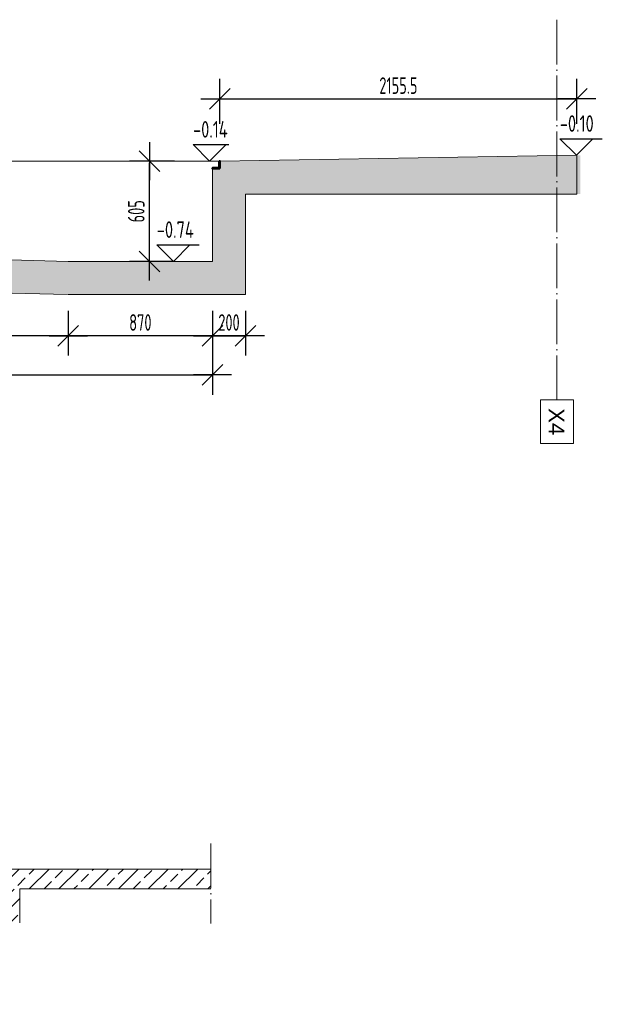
# Model space of a CAD drawing. Extents: x 64462 to 126444, y -56085 to -716.
# Tile 90 of 90: x 111187 to 114704, y -12963 to -7022. Entities that reach past the tile are written whole.
import ezdxf

# ---------------------------------------------------------------- set-up
doc = ezdxf.new("R2010")
doc.units = 0
doc.header["$LTSCALE"] = 11.25
doc.linetypes.add('GCAD_ISO04W100', pattern=[30, 24, -3, 0, -3])
for name, color, linetype, lineweight in [('--TW_Trzpienie_opis', 42, 'Continuous', 9), ('M_Elementy przekrojowe', 150, 'Continuous', 50), ('M_Koty wysokościowe', 152, 'Continuous', 25), ('M_Osie', 1, 'GCAD_ISO04W100', 15)]:
    doc.layers.add(name, color=color, linetype=linetype, lineweight=lineweight)
doc.layers.add('--TW_Wymiary', color=1, linetype='Continuous')
doc.styles.add('ARIAL', font='arial.ttf')
doc.styles.add('MCAD_TS', font='GENISO.SHX', dxfattribs={"width": 0.8})
doc.styles.add('MCAD_TWYM', font='GENISO.SHX', dxfattribs={"width": 0.7})
doc.dimstyles.new('MCAD_KR_50 [mm]', dxfattribs={"dimscale": 5, "dimtxt": 20, "dimasz": 2, "dimexe": 24, "dimexo": 0, "dimgap": 0, "dimtad": 0, "dimdec": 1, "dimrnd": 0.5, "dimzin": 9, "dimdsep": 46, "dimtxsty": 'MCAD_TWYM', "dimblk": 'MC_WYM_KR', "dimcen": 0, "dimdle": 20, "dimclrd": 256, "dimclre": 256, "dimclrt": 7, "dimazin": 0, "dimtfac": 0.033333, "dimtdec": 1, "dimtmove": 0, "dimatfit": 3, "dimldrblk": 'MC_WYM_ST', "dimfxl": 30, "dimfxlon": 1, "dimtvp": 0.8, "dimtolj": 1, "dimarcsym": 0})

# ---------------------------------------------------------------- blocks, each defined once
blk = doc.blocks.new('MC_WYM_KR')
at = {"color": 7, "linetype": 'ByBlock'}
blk.add_line((6.24, 6.24), (-6.24, -6.24), dxfattribs=at)
at = {"linetype": 'ByBlock'}
blk.add_line((11.52, 0), (-11.52, 0), dxfattribs=at)
blk = doc.blocks.new('*D5671')
at = {"layer": '--TW_Wymiary', "lineweight": -2}
for p, q in [((111480.3, -8779.3), (111480.3, -9049.3)), ((112350.3, -8779.3), (112350.3, -9049.3)), ((112340.3, -8929.3), (111490.3, -8929.3))]:
    blk.add_line(p, q, dxfattribs=at)
at = {"layer": 'Defpoints', "color": 0}
for p in [(111480.3, -8480.7), (112350.3, -8480.7), (111480.3, -8929.3)]:
    blk.add_point(p, dxfattribs=at)
at = {"layer": '--TW_Wymiary', "linetype": 'ByBlock', "lineweight": -2, "xscale": 10, "yscale": 10, "zscale": 10, "rotation": 180}
blk.add_blockref('MC_WYM_KR', (111480.3, -8929.3), dxfattribs=at)
at = {"layer": '--TW_Wymiary', "linetype": 'ByBlock', "lineweight": -2, "xscale": 10, "yscale": 10, "zscale": 10}
blk.add_blockref('MC_WYM_KR', (112350.3, -8929.3), dxfattribs=at)
at = {"layer": '--TW_Wymiary', "color": 7, "insert": (111915.3, -8849.3), "char_height": 100, "attachment_point": 5, "style": 'MCAD_TWYM'}
blk.add_mtext('\\A1;870', dxfattribs=at)
blk = doc.blocks.new('MC_WYM_ST')
blk.add_solid([(0, 0), (-14.68, 3), (-14.68, -3), (0, 0)])
blk = doc.blocks.new('*D5673')
at = {"layer": '--TW_Wymiary', "lineweight": -2}
for p, q in [((105980.3, -9014.8), (105980.3, -9284.8)), ((112350.3, -9014.8), (112350.3, -9284.8)), ((105990.3, -9164.8), (112340.3, -9164.8))]:
    blk.add_line(p, q, dxfattribs=at)
at = {"layer": 'Defpoints', "color": 0}
for p in [(105980.3, -8340.7), (112350.3, -8342.1), (112350.3, -9164.8)]:
    blk.add_point(p, dxfattribs=at)
at = {"layer": '--TW_Wymiary', "linetype": 'ByBlock', "lineweight": -2, "xscale": 10, "yscale": 10, "zscale": 10, "rotation": 180}
blk.add_blockref('MC_WYM_KR', (105980.3, -9164.8), dxfattribs=at)
at = {"layer": '--TW_Wymiary', "linetype": 'ByBlock', "lineweight": -2, "xscale": 10, "yscale": 10, "zscale": 10}
blk.add_blockref('MC_WYM_KR', (112350.3, -9164.8), dxfattribs=at)
at = {"layer": '--TW_Wymiary', "color": 7, "insert": (109165.3, -9084.8), "char_height": 100, "attachment_point": 5, "style": 'MCAD_TWYM'}
blk.add_mtext('\\A1;6370', dxfattribs=at)
blk = doc.blocks.new('ekot1')
blk.add_lwpolyline([(-35, 35), (35, 35), (0, 0)], close=True)
at = {"style": 'MCAD_TS', "width": 0.8}
blk.add_attdef('POZIOM', (-35, 49.6), '', height=35, dxfattribs=at)
blk = doc.blocks.new('*D5676')
at = {"layer": '--TW_Wymiary', "lineweight": -2}
for p, q in [((112120.5, -7875.8), (111850.5, -7875.8)), ((111970.5, -8470.7), (111970.5, -7885.8)), ((112120.5, -8480.7), (111850.5, -8480.7))]:
    blk.add_line(p, q, dxfattribs=at)
at = {"layer": 'Defpoints', "color": 0}
for p in [(111970.5, -7875.8), (112395.3, -7875.8), (112350.3, -8480.7)]:
    blk.add_point(p, dxfattribs=at)
at = {"layer": '--TW_Wymiary', "linetype": 'ByBlock', "lineweight": -2, "xscale": 10, "yscale": 10, "zscale": 10}
for p, rotation in [((111970.5, -7875.8), 90), ((111970.5, -8480.7), 270)]:
    blk.add_blockref('MC_WYM_KR', p, dxfattribs=dict(at, rotation=rotation))
at = {"layer": '--TW_Wymiary', "color": 7, "insert": (111890.5, -8178.3), "char_height": 100, "attachment_point": 5, "rotation": 90, "style": 'MCAD_TWYM'}
blk.add_mtext('\\A1;605', dxfattribs=at)
blk = doc.blocks.new('*D5677')
at = {"layer": '--TW_Wymiary', "lineweight": -2}
for p, q in [((105980.3, -8779.3), (105980.3, -9049.3)), ((111480.3, -8779.3), (111480.3, -9049.3)), ((111470.3, -8929.3), (105990.3, -8929.3))]:
    blk.add_line(p, q, dxfattribs=at)
at = {"layer": 'Defpoints', "color": 0}
for p in [(105980.3, -8340.7), (111480.3, -8480.7), (105980.3, -8929.3)]:
    blk.add_point(p, dxfattribs=at)
at = {"layer": '--TW_Wymiary', "linetype": 'ByBlock', "lineweight": -2, "xscale": 10, "yscale": 10, "zscale": 10, "rotation": 180}
blk.add_blockref('MC_WYM_KR', (105980.3, -8929.3), dxfattribs=at)
at = {"layer": '--TW_Wymiary', "linetype": 'ByBlock', "lineweight": -2, "xscale": 10, "yscale": 10, "zscale": 10}
blk.add_blockref('MC_WYM_KR', (111480.3, -8929.3), dxfattribs=at)
at = {"layer": '--TW_Wymiary', "color": 7, "insert": (108730.3, -8849.3), "char_height": 100, "attachment_point": 5, "style": 'MCAD_TWYM'}
blk.add_mtext('\\A1;5500', dxfattribs=at)
blk = doc.blocks.new('*D5678')
at = {"layer": '--TW_Wymiary', "lineweight": -2}
for p, q in [((112350.3, -8779.3), (112350.3, -9049.3)), ((112550.3, -8779.3), (112550.3, -9049.3)), ((112360.3, -8929.3), (112540.3, -8929.3))]:
    blk.add_line(p, q, dxfattribs=at)
at = {"layer": 'Defpoints', "color": 0}
for p in [(112350.3, -8480.7), (112550.3, -8680.7), (112550.3, -8929.3)]:
    blk.add_point(p, dxfattribs=at)
at = {"layer": '--TW_Wymiary', "linetype": 'ByBlock', "lineweight": -2, "xscale": 10, "yscale": 10, "zscale": 10, "rotation": 180}
blk.add_blockref('MC_WYM_KR', (112350.3, -8929.3), dxfattribs=at)
at = {"layer": '--TW_Wymiary', "linetype": 'ByBlock', "lineweight": -2, "xscale": 10, "yscale": 10, "zscale": 10}
blk.add_blockref('MC_WYM_KR', (112550.3, -8929.3), dxfattribs=at)
at = {"layer": '--TW_Wymiary', "color": 7, "insert": (112450.3, -8849.3), "char_height": 100, "attachment_point": 5, "style": 'MCAD_TWYM'}
blk.add_mtext('\\A1;200', dxfattribs=at)
blk = doc.blocks.new('*D5680')
at = {"layer": '--TW_Wymiary', "lineweight": -2}
for p, q in [((112395.3, -7649.9), (112395.3, -7379.9)), ((114550.8, -7649.9), (114550.8, -7379.9)), ((112405.3, -7499.9), (114540.8, -7499.9))]:
    blk.add_line(p, q, dxfattribs=at)
at = {"layer": 'Defpoints', "color": 0}
for p in [(114550.8, -7499.9), (114550.8, -7840.7), (112395.3, -7875.8)]:
    blk.add_point(p, dxfattribs=at)
at = {"layer": '--TW_Wymiary', "linetype": 'ByBlock', "lineweight": -2, "xscale": 10, "yscale": 10, "zscale": 10, "rotation": 180}
blk.add_blockref('MC_WYM_KR', (112395.3, -7499.9), dxfattribs=at)
at = {"layer": '--TW_Wymiary', "linetype": 'ByBlock', "lineweight": -2, "xscale": 10, "yscale": 10, "zscale": 10}
blk.add_blockref('MC_WYM_KR', (114550.8, -7499.9), dxfattribs=at)
at = {"layer": '--TW_Wymiary', "color": 7, "insert": (113473.1, -7419.9), "char_height": 100, "attachment_point": 5, "style": 'MCAD_TWYM'}
blk.add_mtext('\\A1;2155.5', dxfattribs=at)

msp = doc.modelspace()

# ---------------------------------------------------------------- hatches: boundary and pattern name
at = {"layer": '--TW_Trzpienie_opis'}
h = msp.add_hatch(dxfattribs=at)
h.set_pattern_fill('MC_ZELBET', color=256, scale=600, angle=45, pattern_type=2)
h.set_pattern_definition([(45, (516320.75, -156949.26), (-424.2641, 424.2641), [600, 0]), (45, (516235.9, -156864.4), (-424.2641, 424.2641), [600, 0]), (45, (516151.05, -156779.55), (-424.2641, 424.2641), [600, 0]), (45, (516066.2, -156694.7), (-424.2641, 424.2641), [600, 0]), (45, (515981.34, -156609.85), (-424.2641, 424.2641), [600, 0]), (45, (516278.3, -156906.83), (-424.2641, 424.2641), [60, -540]), (45, (516193.5, -156822), (-424.2641, 424.2641), [60, -540]), (45, (516108.6, -156737.1), (-424.2641, 424.2641), [60, -540]), (45, (516023.77, -156652.3), (-424.2641, 424.2641), [60, -540]), (45, (515938.9, -156567.4), (-424.2641, 424.2641), [60, -540]), (45, (516532.9, -156652.3), (-424.2641, 424.2641), [60, -540]), (45, (516448.03, -156567.4), (-424.2641, 424.2641), [60, -540]), (45, (516363.2, -156822), (-424.2641, 424.2641), [60, -540]), (45, (516278.3, -156737.1), (-424.2641, 424.2641), [60, -540]), (45, (516448.03, -156737.1), (-424.2641, 424.2641), [60, -540]), (45, (516363.2, -156652.3), (-424.2641, 424.2641), [60, -540]), (45, (516617.74, -156567.4), (-424.2641, 424.2641), [60, -540]), (45, (516532.9, -156482.6), (-424.2641, 424.2641), [60, -540]), (45, (516363.2, -156482.6), (-424.2641, 424.2641), [60, -540]), (45, (516278.3, -156397.7), (-424.2641, 424.2641), [60, -540]), (45, (516193.5, -156312.86), (-424.2641, 424.2641), [60, -540]), (45, (516193.5, -156652.3), (-424.2641, 424.2641), [60, -540]), (45, (516108.6, -156567.4), (-424.2641, 424.2641), [60, -540]), (45, (516278.3, -156567.4), (-424.2641, 424.2641), [60, -540]), (45, (516193.5, -156482.6), (-424.2641, 424.2641), [60, -540]), (45, (516023.77, -156482.6), (-424.2641, 424.2641), [60, -540]), (45, (516108.6, -156397.7), (-424.2641, 424.2641), [60, -540]), (45, (516448.03, -156397.7), (-424.2641, 424.2641), [60, -540]), (45, (516363.2, -156312.86), (-424.2641, 424.2641), [60, -540]), (45, (516278.3, -156228), (-424.2641, 424.2641), [60, -540])])
h.paths.add_polyline_path([(105980.31, -8024.71), (105980.31, -7920.81), (105935.31, -7920.81), (105935.31, -7875.81), (105135.44, -7864.87), (105135.44, -7864.87), (105135.44, -7864.87), (105037.05, -7863.52), (104390.39, -7854.67), (104104.79, -7850.77), (103928.07, -7848.35), (103928.02, -8075.71), (105780.31, -8075.71), (105780.31, -8540.71), (105977.76, -8540.71), (106089.44, -8543.56), (106866.4, -8563.33), (106865.31, -8362.58), (105980.31, -8340.71), (105980.31, -8024.71), (105980.31, -8024.71)], is_closed=False)
h.paths.add_polyline_path([(103928.02, -8076.31), (103928.07, -7848.35), (103380.31, -7840.71), (103380.31, -7840.71), (103169.95, -7840.71), (103169.94, -7964.71), (103195.71, -7964.71), (103169.95, -7964.71), (103169.94, -8076.27), (103928.02, -8076.31)], is_closed=False)
h.paths.add_polyline_path([(110464.62, -8654.93), (110465.08, -8454.87), (107315.31, -8372.98), (107316.26, -8574.79), (110464.62, -8654.93)], is_closed=False)
h.paths.add_polyline_path([(112350.31, -8680.71), (112305.34, -8480.71), (112259, -8480.71), (111606.74, -8480.71), (111480.31, -8480.71), (111480.31, -8680.71), (112350.31, -8680.71)], is_closed=False)
h.paths.add_polyline_path([(112550.31, -8680.71), (112550.31, -8188.71), (112550.31, -8080.74), (112550.31, -8076.64), (112550.31, -8074.71), (112590.64, -8074.71), (112750.31, -8074.71), (113765.11, -8074.71), (113804.62, -7852.63), (113675.88, -7855.2), (113390.31, -7860.91), (112743.64, -7870.14), (112415.31, -7875.7), (112395.31, -7875.81), (112395.31, -7920.81), (112350.31, -7920.81), (112350.31, -7952.52), (112350.31, -8158.23), (112350.31, -8480.71), (112305.34, -8480.71), (112350.31, -8680.71), (112550.31, -8680.71)], is_closed=False)
h.paths.add_polyline_path([(113804.62, -7852.63), (113765.11, -8074.71), (114290.31, -8074.71), (114570.81, -8074.71), (114570.81, -7840.71), (113804.62, -7852.63)], is_closed=False)
h.paths.add_polyline_path([(114629.69, -8076.71), (114630.21, -8074.71), (114629.69, -8074.71), (114629.69, -8076.71)], is_closed=False)
h.paths.add_polyline_path([(107316.26, -8574.79), (107315.31, -8372.98), (107090.31, -8367.78), (107090.31, -8569.03), (107316.26, -8574.79)], is_closed=False)
h.paths.add_polyline_path([(107090.31, -8569.03), (107090.31, -8367.78), (106865.31, -8362.58), (106866.4, -8563.33), (107090.31, -8569.03)], is_closed=False)
h.paths.add_polyline_path([(111480.31, -8680.71), (111480.31, -8480.71), (110690.06, -8460.6), (110689.9, -8660.8), (111480.31, -8680.71)], is_closed=False)
h.paths.add_polyline_path([(110689.9, -8660.8), (110690.06, -8460.58), (110658.32, -8459.82), (110465.08, -8454.87), (110464.62, -8654.93), (110689.9, -8660.8)], is_closed=False)
h = msp.add_hatch(dxfattribs=at)
h.set_pattern_fill('ANSI33-Metric', color=256, scale=20)
h.set_pattern_definition([(45, (-211439.87, 157526.38), (-89.80256, 89.80256), []), (45, (-211350.07, 157526.38), (-89.80256, 89.80256), [63.5, -31.75])])
h.paths.add_polyline_path([(108021.81, -12468.7), (108021.81, -12326.78), (107976.81, -12326.78), (107976.81, -12271.88), (107838.11, -12269.43), (107131.81, -12256.98), (107131.81, -12266.78), (107084.81, -12266.78), (107084.81, -12346.78), (107131.81, -12346.78), (107131.81, -12356.78), (107031.81, -12356.78), (107031.81, -12346.78), (107078.81, -12346.78), (107078.81, -12266.78), (107031.81, -12266.78), (107031.81, -12256.98), (106304.58, -12243.05), (105976.81, -12236.78), (105976.81, -12146.78), (105694.96, -12146.78), (105694.96, -12360.78), (105694.96, -12470.56), (105923.97, -12470.56), (108021.81, -12470.56), (108021.81, -12468.7)], is_closed=False)
h.paths.add_polyline_path([(108021.81, -12472.09), (107821.81, -12470.56), (107821.81, -12962.98), (108251.99, -12962.98), (108251.99, -12762.98), (108193.98, -12762.98), (108021.81, -12762.98), (108021.81, -12472.09)], is_closed=False)
h.paths.add_polyline_path([(108941.81, -12326.78), (108941.81, -12420.78), (109141.81, -12472.78), (110354.53, -12470.68), (110354.52, -12247.88), (110153.13, -12252.74), (109931.81, -12256.98), (109931.81, -12266.78), (109884.81, -12266.78), (109884.81, -12346.78), (109931.81, -12346.78), (109931.81, -12356.78), (109831.81, -12356.78), (109831.81, -12346.78), (109878.81, -12346.78), (109878.81, -12266.78), (109831.81, -12266.78), (109831.81, -12256.98), (109616.85, -12260.77), (108986.81, -12271.88), (108986.81, -12326.78), (108941.81, -12326.78)], is_closed=False)
h.paths.add_polyline_path([(110651.99, -12470.74), (110651.98, -12242.65), (110354.52, -12247.88), (110354.58, -12471.62), (110651.99, -12470.74)], is_closed=False)
h.paths.add_polyline_path([(110651.98, -12242.65), (110651.99, -12470.74), (111186.81, -12470.83), (111186.8, -12266.84), (111833.53, -12266.78), (111833.53, -12146.78), (110986.81, -12146.78), (110986.81, -12236.78), (110651.98, -12242.65)], is_closed=False)
h.paths.add_polyline_path([(112341.18, -12266.78), (112341.18, -12146.78), (111833.53, -12146.78), (111833.53, -12266.78)])

# ---------------------------------------------------------------- linework, layer by layer
for p, q in [((112395.31, -7875.81), (114550.81, -7840.71)), ((114550.81, -7840.71), (114550.81, -8074.71)), ((112395.31, -7875.81), (105915.31, -7875.81)), ((112350.31, -8480.71), (112350.31, -7920.81)), ((112550.31, -8680.71), (112550.31, -8074.71)), ((114550.81, -8074.71), (112550.31, -8074.71)), ((111480.31, -8480.71), (105980.31, -8340.71)), ((112350.31, -8480.71), (111480.31, -8480.71)), ((112219, -8480.71), (111890.31, -8480.71)), ((111475.22, -8680.65), (105977.76, -8540.71)), ((112550.31, -8680.71), (111480.31, -8680.71)), ((112341.18, -12146.78), (110986.81, -12146.78)), ((112341.18, -12266.78), (111186.7, -12266.84)), ((111186.91, -12470.83), (111186.7, -12266.84))]:
    msp.add_line(p, q, dxfattribs=at)
at = {"layer": 'M_Elementy przekrojowe'}
msp.add_lwpolyline([(112395.31, -7920.81), (112350.31, -7920.81), (112350.31, -7919.31, -0.4142136), (112353.81, -7915.81), (112383.31, -7915.81, 0.4142136), (112390.31, -7908.81), (112390.31, -7879.31, -0.4142136), (112393.81, -7875.81), (112395.31, -7875.81)], format="xyb", close=True, dxfattribs=at)
at = {"layer": 'M_Koty wysokościowe'}
for points in [[(112393.45, -7775.81), (112449.95, -7775.81)], [(114647.76, -7740.71), (114704.26, -7740.71)], [(112214.6, -8380.71), (112271.1, -8380.71)]]:
    msp.add_lwpolyline(points, dxfattribs=at)
at = {"layer": 'M_Osie'}
for p, q in [((114430.31, -7022.39), (114430.31, -9316.08)), ((114430.31, -7022.39), (114430.31, -9316.08)), ((114330.31, -9316.08), (114330.31, -9579.07)), ((114330.31, -9316.08), (114530.31, -9316.08)), ((114530.31, -9316.08), (114530.31, -9579.07)), ((114330.31, -9579.07), (114530.31, -9579.07)), ((112341.18, -11992.14), (112341.18, -12474.95))]:
    msp.add_line(p, q, dxfattribs=at)

# ---------------------------------------------------------------- block references
at = {"layer": 'M_Koty wysokościowe', "xscale": 2.8571428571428, "yscale": 2.8571428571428, "zscale": 2.8571428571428}
for p, values in [((114547.76, -7840.71), {'POZIOM': '-0.10'}), ((112333.45, -7875.81), {'POZIOM': '-0.14'}), ((112114.6, -8480.71), {'POZIOM': '-0.74'})]:
    msp.add_blockref('ekot1', p, dxfattribs=at).add_auto_attribs(values)

# ---------------------------------------------------------------- texts
at = {"layer": 'M_Osie', "style": 'ARIAL'}
msp.add_text('X4', height=95.508, rotation=270, dxfattribs=at).set_placement((114380.31, -9366.08))

# ---------------------------------------------------------------- dimensions: what is measured, and where the dimension line sits
at = {"layer": '--TW_Wymiary'}
for base, p1, p2, override, picture, middle in [((114550.81, -7499.91), (112395.31, -7875.81), (114550.81, -7840.71), {"dimzin": 8}, '*D5680', (113473.06, -7419.91)), ((112350.31, -9164.79), (105980.31, -8340.71), (112350.31, -8342.12), {"dimzin": 8}, '*D5673', (109165.31, -9084.79)), ((105980.31, -8929.31), (111480.31, -8480.71), (105980.31, -8340.71), {"dimzin": 8, "dimtmove": 1}, '*D5677', (108730.31, -8849.31)), ((111480.31, -8929.31), (112350.31, -8480.71), (111480.31, -8480.71), {"dimzin": 8}, '*D5671', (111915.31, -8849.31)), ((112550.31, -8929.31), (112350.31, -8480.71), (112550.31, -8680.71), {"dimzin": 8, "dimtmove": 1}, '*D5678', (112450.31, -8849.31))]:
    dim = msp.add_linear_dim(base=base, p1=p1, p2=p2, dimstyle='MCAD_KR_50 [mm]', override=override, dxfattribs=at)
    dim.commit()
    dim.dimension.update_dxf_attribs({"geometry": picture, "text_midpoint": middle})
dim = msp.add_linear_dim(base=(111970.51, -7875.81), p1=(112350.31, -8480.71), p2=(112395.31, -7875.81), angle=90, dimstyle='MCAD_KR_50 [mm]', override={"dimzin": 8}, dxfattribs=at)
dim.commit()
dim.dimension.update_dxf_attribs({"geometry": '*D5676', "text_midpoint": (111890.51, -8178.26)})

doc.saveas('drawing.dxf')
